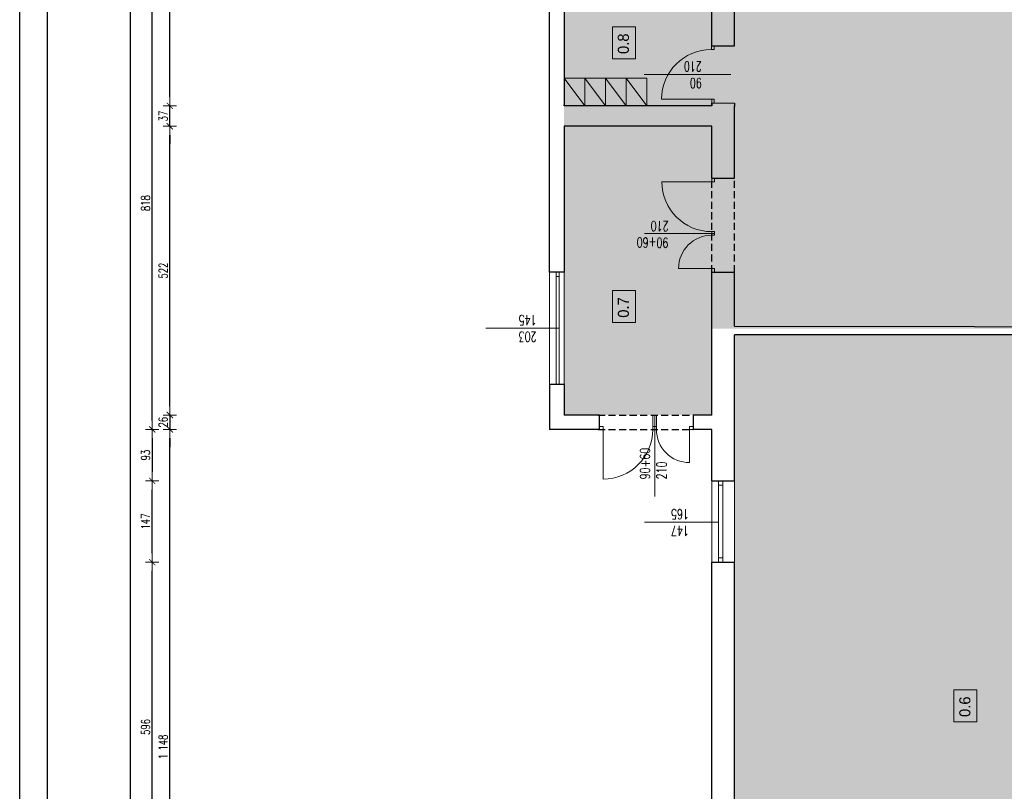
# Model space of a CAD drawing. Header units: millimetres. Extents: x -2948 to 78628, y 64669 to 215420.
# Tile 131 of 256: x 55144 to 56924, y 102307 to 103702. Entities that reach past the tile are written whole.
import ezdxf

# ---------------------------------------------------------------- set-up
doc = ezdxf.new("R2010")
doc.units = ezdxf.units.MM
doc.linetypes.add('HIDDEN', pattern=[9.525, 6.35, -3.175])
for name, color, linetype, lineweight in [('1_OPIS_OKNA', 60, 'Continuous', 13), ('NOWE SCIANY', 3, 'Continuous', 13), ('NOWE WYBURZENIA', 1, 'Continuous', 20), ('OPIS', 2, 'Continuous', 13), ('pomiwszczenia', 95, 'Continuous', 20), ('POMOC', 1, 'Continuous', 13), ('SCIANY', 7, 'Continuous', 30), ('STOLARKA', 3, 'Continuous', 13), ('stolarka opis', 60, 'Continuous', 13), ('WYMIAR', 5, 'Continuous', 13), ('ŚCIANY', 7, 'Continuous', 30)]:
    doc.layers.add(name, color=color, linetype=linetype, lineweight=lineweight)
for name, color, linetype in [('FORMATKA', 7, 'Continuous'), ('KONSTR.STALOWA', 42, 'Continuous'), ('pomocnicza', 4, 'Continuous'), ('wymiary', 1, 'Continuous')]:
    doc.layers.add(name, color=color, linetype=linetype)
doc.styles.add('style2', font='romans.shx', dxfattribs={"width": 0.7})
doc.dimstyles.new('100', dxfattribs={"dimscale": 80, "dimtxt": 0.2, "dimasz": 0.2, "dimexe": 1.25, "dimexo": 0.625, "dimgap": 0.05, "dimtad": 1, "dimdec": 0, "dimdsep": 46, "dimlunit": 6, "dimtxsty": 'style2', "dimblk1": 'TICK', "dimblk2": 'TICK', "dimsah": 1, "dimcen": 0.2, "dimse1": 1, "dimse2": 1, "dimclrd": 256, "dimclrt": 2, "dimadec": 0, "dimazin": 0, "dimtfac": 1, "dimtdec": 0, "dimtix": 1, "dimtmove": 1, "dimatfit": 0, "dimldrblk": 'DOTSMALL', "dimfxl": 1, "dimtolj": 1, "dimtzin": 0, "dimarcsym": 0})

# ---------------------------------------------------------------- blocks, each defined once
blk = doc.blocks.new('TICK')
at = {"color": 5}
for p, q in [((-1, 0), (1, 0)), ((0, -0.75), (0, 0.75))]:
    blk.add_line(p, q, dxfattribs=at)
at = {"const_width": 0.1}
blk.add_lwpolyline([(-0.35, -0.35), (0.35, 0.35)], dxfattribs=at)
blk = doc.blocks.new('*D1399')
at = {"layer": 'Defpoints', "color": 0, "ltscale": 2, "transparency": 16777216}
for p in [(56102.3, 102956.4), (56395.3, 101320.5), (56102.3, 101095.7)]:
    blk.add_point(p, dxfattribs=at)
at = {"layer": 'WYMIAR', "lineweight": -2, "ltscale": 2, "transparency": 16777216}
blk.add_line((56379.3, 101095.7), (56118.3, 101095.7), dxfattribs=at)
at = {"layer": 'WYMIAR', "lineweight": -2, "ltscale": 2, "transparency": 16777216, "xscale": 16, "yscale": 16, "zscale": 16, "rotation": 180}
blk.add_blockref('TICK', (56102.3, 101095.7), dxfattribs=at)
at = {"layer": 'WYMIAR', "lineweight": -2, "ltscale": 2, "transparency": 16777216, "xscale": 16, "yscale": 16, "zscale": 16}
blk.add_blockref('TICK', (56395.3, 101095.7), dxfattribs=at)
at = {"layer": 'WYMIAR', "color": 2, "ltscale": 2, "transparency": 16777216, "insert": (56248.8, 101083.7), "char_height": 16, "attachment_point": 5, "rotation": 180, "style": 'style2'}
blk.add_mtext('\\A1;293', dxfattribs=at)
blk = doc.blocks.new('_DotSmall')
at = {"layer": 'OPIS', "color": 0, "const_width": 0.5}
blk.add_lwpolyline([(-0.0625, 0, 1), (0.0625, 0, 1)], format="xyb", close=True, dxfattribs=at)
blk = doc.blocks.new('*D1453')
at = {"layer": 'Defpoints', "color": 0, "ltscale": 2, "transparency": 16777216}
for p in [(56037.6, 102961.3), (55383.6, 102868.3), (56351.1, 102868.3)]:
    blk.add_point(p, dxfattribs=at)
at = {"layer": 'WYMIAR', "lineweight": -2, "ltscale": 2, "transparency": 16777216}
blk.add_line((55383.6, 102945.3), (55383.6, 102884.3), dxfattribs=at)
at = {"layer": 'WYMIAR', "lineweight": -2, "ltscale": 2, "transparency": 16777216, "xscale": 16, "yscale": 16, "zscale": 16}
for p, rotation in [((55383.6, 102961.3), 90), ((55383.6, 102868.3), 270)]:
    blk.add_blockref('TICK', p, dxfattribs=dict(at, rotation=rotation))
at = {"layer": 'WYMIAR', "color": 2, "ltscale": 2, "transparency": 16777216, "insert": (55371.6, 102914.8), "char_height": 16, "attachment_point": 5, "rotation": 90, "style": 'style2'}
blk.add_mtext('\\A1;93', dxfattribs=at)
blk = doc.blocks.new('*D1464')
at = {"layer": 'Defpoints', "color": 0, "ltscale": 2, "transparency": 16777216}
for p in [(55383.6, 103779.3), (56037.6, 103779.3), (56037.6, 102961.3)]:
    blk.add_point(p, dxfattribs=at)
at = {"layer": 'WYMIAR', "lineweight": -2, "ltscale": 2, "transparency": 16777216}
blk.add_line((55383.6, 102977.3), (55383.6, 103763.3), dxfattribs=at)
at = {"layer": 'WYMIAR', "lineweight": -2, "ltscale": 2, "transparency": 16777216, "xscale": 16, "yscale": 16, "zscale": 16}
for p, rotation in [((55383.6, 103779.3), 90), ((55383.6, 102961.3), 270)]:
    blk.add_blockref('TICK', p, dxfattribs=dict(at, rotation=rotation))
at = {"layer": 'WYMIAR', "color": 2, "ltscale": 2, "transparency": 16777216, "insert": (55371.6, 103370.3), "char_height": 16, "attachment_point": 5, "rotation": 90, "style": 'style2'}
blk.add_mtext('\\A1;818', dxfattribs=at)
blk = doc.blocks.new('*D1466')
at = {"layer": 'Defpoints', "color": 0, "ltscale": 2, "transparency": 16777216}
for p in [(55383.6, 102721.3), (56330.6, 102721.3), (56330.6, 102125.3)]:
    blk.add_point(p, dxfattribs=at)
at = {"layer": 'WYMIAR', "lineweight": -2, "ltscale": 2, "transparency": 16777216}
blk.add_line((55383.6, 102141.3), (55383.6, 102705.3), dxfattribs=at)
at = {"layer": 'WYMIAR', "lineweight": -2, "ltscale": 2, "transparency": 16777216, "xscale": 16, "yscale": 16, "zscale": 16}
for p, rotation in [((55383.6, 102721.3), 90), ((55383.6, 102125.3), 270)]:
    blk.add_blockref('TICK', p, dxfattribs=dict(at, rotation=rotation))
at = {"layer": 'WYMIAR', "color": 2, "ltscale": 2, "transparency": 16777216, "insert": (55371.6, 102423.3), "char_height": 16, "attachment_point": 5, "rotation": 90, "style": 'style2'}
blk.add_mtext('\\A1;596', dxfattribs=at)
blk = doc.blocks.new('*D1467')
at = {"layer": 'Defpoints', "color": 0, "ltscale": 2, "transparency": 16777216}
for p in [(55383.6, 102868.3), (55383.6, 102868.3), (56330.6, 102721.3)]:
    blk.add_point(p, dxfattribs=at)
at = {"layer": 'WYMIAR', "lineweight": -2, "ltscale": 2, "transparency": 16777216}
blk.add_line((55383.6, 102737.3), (55383.6, 102852.3), dxfattribs=at)
at = {"layer": 'WYMIAR', "lineweight": -2, "ltscale": 2, "transparency": 16777216, "xscale": 16, "yscale": 16, "zscale": 16}
for p, rotation in [((55383.6, 102868.3), 90), ((55383.6, 102721.3), 270)]:
    blk.add_blockref('TICK', p, dxfattribs=dict(at, rotation=rotation))
at = {"layer": 'WYMIAR', "color": 2, "ltscale": 2, "transparency": 16777216, "insert": (55371.6, 102794.8), "char_height": 16, "attachment_point": 5, "rotation": 90, "style": 'style2'}
blk.add_mtext('\\A1;147', dxfattribs=at)
blk = doc.blocks.new('*D1582')
at = {"layer": 'Defpoints', "color": 0, "ltscale": 2, "transparency": 16777216}
for p in [(55344.4, 110970.3), (56086.3, 110970.3), (56086.4, 101303.3)]:
    blk.add_point(p, dxfattribs=at)
at = {"layer": 'WYMIAR', "lineweight": -2, "ltscale": 2, "transparency": 16777216}
blk.add_line((55344.4, 101319.3), (55344.4, 110954.3), dxfattribs=at)
at = {"layer": 'WYMIAR', "lineweight": -2, "ltscale": 2, "transparency": 16777216, "xscale": 16, "yscale": 16, "zscale": 16}
for p, rotation in [((55344.4, 110970.3), 90.00020786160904), ((55344.4, 101303.3), 270.0002078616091)]:
    blk.add_blockref('TICK', p, dxfattribs=dict(at, rotation=rotation))
at = {"layer": 'WYMIAR', "color": 2, "ltscale": 2, "transparency": 16777216, "insert": (55331.9, 106136.8), "char_height": 16, "attachment_point": 5, "rotation": 90.0002, "style": 'style2'}
blk.add_mtext('\\A1;9\xa0667', dxfattribs=at)
blk = doc.blocks.new('*D1475')
at = {"layer": 'Defpoints', "color": 0, "ltscale": 2, "transparency": 16777216}
for p in [(56102.3, 102912.2), (56395.3, 101276.3), (56102.3, 101051.5)]:
    blk.add_point(p, dxfattribs=at)
at = {"layer": 'WYMIAR', "lineweight": -2, "ltscale": 2, "transparency": 16777216}
blk.add_line((56379.3, 101051.5), (56118.3, 101051.5), dxfattribs=at)
at = {"layer": 'WYMIAR', "lineweight": -2, "ltscale": 2, "transparency": 16777216, "xscale": 16, "yscale": 16, "zscale": 16, "rotation": 180}
blk.add_blockref('TICK', (56102.3, 101051.5), dxfattribs=at)
at = {"layer": 'WYMIAR', "lineweight": -2, "ltscale": 2, "transparency": 16777216, "xscale": 16, "yscale": 16, "zscale": 16}
blk.add_blockref('TICK', (56395.3, 101051.5), dxfattribs=at)
at = {"layer": 'WYMIAR', "color": 2, "ltscale": 2, "transparency": 16777216, "insert": (56248.8, 101039.5), "char_height": 16, "attachment_point": 5, "rotation": 180, "style": 'style2'}
blk.add_mtext('\\A1;293', dxfattribs=at)
blk = doc.blocks.new('*D1476')
at = {"layer": 'Defpoints', "color": 0, "ltscale": 2, "transparency": 16777216}
for p in [(56102.2, 102940.9), (57345.3, 101282.9), (56102.2, 101012)]:
    blk.add_point(p, dxfattribs=at)
at = {"layer": 'WYMIAR', "lineweight": -2, "ltscale": 2, "transparency": 16777216}
blk.add_line((57329.3, 101012), (56118.2, 101012), dxfattribs=at)
at = {"layer": 'WYMIAR', "lineweight": -2, "ltscale": 2, "transparency": 16777216, "xscale": 16, "yscale": 16, "zscale": 16, "rotation": 180}
blk.add_blockref('TICK', (56102.2, 101012), dxfattribs=at)
at = {"layer": 'WYMIAR', "lineweight": -2, "ltscale": 2, "transparency": 16777216, "xscale": 16, "yscale": 16, "zscale": 16}
blk.add_blockref('TICK', (57345.3, 101012), dxfattribs=at)
at = {"layer": 'WYMIAR', "color": 2, "ltscale": 2, "transparency": 16777216, "insert": (56723.7, 101000), "char_height": 16, "attachment_point": 5, "rotation": 180, "style": 'style2'}
blk.add_mtext('\\A1;1\xa0243', dxfattribs=at)
blk = doc.blocks.new('*D1484')
at = {"layer": 'Defpoints', "color": 0, "ltscale": 2, "transparency": 16777216}
for p in [(55415.5, 102961.3), (56395.3, 102961.3), (56436.3, 101813.3)]:
    blk.add_point(p, dxfattribs=at)
at = {"layer": 'WYMIAR', "lineweight": -2, "ltscale": 2, "transparency": 16777216}
blk.add_line((55415.5, 101829.3), (55415.5, 102945.3), dxfattribs=at)
at = {"layer": 'WYMIAR', "lineweight": -2, "ltscale": 2, "transparency": 16777216, "xscale": 16, "yscale": 16, "zscale": 16}
for p, rotation in [((55415.5, 102961.3), 90), ((55415.5, 101813.3), 270)]:
    blk.add_blockref('TICK', p, dxfattribs=dict(at, rotation=rotation))
at = {"layer": 'WYMIAR', "color": 2, "ltscale": 2, "transparency": 16777216, "insert": (55403.5, 102387.3), "char_height": 16, "attachment_point": 5, "rotation": 90, "style": 'style2'}
blk.add_mtext('\\A1;1\xa0148', dxfattribs=at)
blk = doc.blocks.new('*D1485')
at = {"layer": 'Defpoints', "color": 0, "ltscale": 2, "transparency": 16777216}
for p in [(56395.3, 102987.3), (55415.5, 102961.3), (56395.3, 102961.3)]:
    blk.add_point(p, dxfattribs=at)
at = {"layer": 'WYMIAR', "lineweight": -2, "ltscale": 2, "transparency": 16777216}
for p, q in [((55415.5, 103003.3), (55415.5, 103019.3)), ((55415.5, 102987.3), (55415.5, 102961.3)), ((55415.5, 102945.3), (55415.5, 102929.3))]:
    blk.add_line(p, q, dxfattribs=at)
at = {"layer": 'WYMIAR', "lineweight": -2, "ltscale": 2, "transparency": 16777216, "xscale": 16, "yscale": 16, "zscale": 16}
for p, rotation in [((55415.5, 102987.3), 270), ((55415.5, 102961.3), 90)]:
    blk.add_blockref('TICK', p, dxfattribs=dict(at, rotation=rotation))
at = {"layer": 'WYMIAR', "color": 2, "ltscale": 2, "transparency": 16777216, "insert": (55403.5, 102974.3), "char_height": 16, "attachment_point": 5, "rotation": 90, "style": 'style2'}
blk.add_mtext('\\A1;26', dxfattribs=at)
blk = doc.blocks.new('*D1486')
at = {"layer": 'Defpoints', "color": 0, "ltscale": 2, "transparency": 16777216}
for p in [(56138.7, 102987.3), (55415.5, 102961.3), (56135.8, 102961.3)]:
    blk.add_point(p, dxfattribs=at)
at = {"layer": 'WYMIAR', "lineweight": -2, "ltscale": 2, "transparency": 16777216}
for p, q in [((55415.5, 103003.3), (55415.5, 103019.3)), ((55415.5, 102987.3), (55415.5, 102961.3)), ((55415.5, 102945.3), (55415.5, 102929.3))]:
    blk.add_line(p, q, dxfattribs=at)
at = {"layer": 'WYMIAR', "lineweight": -2, "ltscale": 2, "transparency": 16777216, "xscale": 16, "yscale": 16, "zscale": 16}
for p, rotation in [((55415.5, 102987.3), 270), ((55415.5, 102961.3), 90)]:
    blk.add_blockref('TICK', p, dxfattribs=dict(at, rotation=rotation))
at = {"layer": 'WYMIAR', "color": 2, "ltscale": 2, "transparency": 16777216, "insert": (55403.5, 102974.3), "char_height": 16, "attachment_point": 5, "rotation": 90, "style": 'style2'}
blk.add_mtext('\\A1;26', dxfattribs=at)
blk = doc.blocks.new('*D1487')
at = {"layer": 'Defpoints', "color": 0, "ltscale": 2, "transparency": 16777216}
for p in [(55415.5, 103509.3), (56138.7, 103509.3), (56138.7, 102987.3)]:
    blk.add_point(p, dxfattribs=at)
at = {"layer": 'WYMIAR', "lineweight": -2, "ltscale": 2, "transparency": 16777216}
blk.add_line((55415.5, 103003.3), (55415.5, 103493.3), dxfattribs=at)
at = {"layer": 'WYMIAR', "lineweight": -2, "ltscale": 2, "transparency": 16777216, "xscale": 16, "yscale": 16, "zscale": 16}
for p, rotation in [((55415.5, 103509.3), 90), ((55415.5, 102987.3), 270)]:
    blk.add_blockref('TICK', p, dxfattribs=dict(at, rotation=rotation))
at = {"layer": 'WYMIAR', "color": 2, "ltscale": 2, "transparency": 16777216, "insert": (55403.5, 103248.3), "char_height": 16, "attachment_point": 5, "rotation": 90, "style": 'style2'}
blk.add_mtext('\\A1;522', dxfattribs=at)
blk = doc.blocks.new('*D1488')
at = {"layer": 'Defpoints', "color": 0, "ltscale": 2, "transparency": 16777216}
for p in [(55415.5, 103546.3), (56138.7, 103546.3), (56138.7, 103509.3)]:
    blk.add_point(p, dxfattribs=at)
at = {"layer": 'WYMIAR', "lineweight": -2, "ltscale": 2, "transparency": 16777216}
for p, q in [((55415.5, 103562.3), (55415.5, 103578.3)), ((55415.5, 103509.3), (55415.5, 103546.3)), ((55415.5, 103493.3), (55415.5, 103477.3))]:
    blk.add_line(p, q, dxfattribs=at)
at = {"layer": 'WYMIAR', "lineweight": -2, "ltscale": 2, "transparency": 16777216, "xscale": 16, "yscale": 16, "zscale": 16}
for p, rotation in [((55415.5, 103546.3), 270), ((55415.5, 103509.3), 90)]:
    blk.add_blockref('TICK', p, dxfattribs=dict(at, rotation=rotation))
at = {"layer": 'WYMIAR', "color": 2, "ltscale": 2, "transparency": 16777216, "insert": (55403.5, 103527.8), "char_height": 16, "attachment_point": 5, "rotation": 90, "style": 'style2'}
blk.add_mtext('\\A1;37', dxfattribs=at)
blk = doc.blocks.new('*D1489')
at = {"layer": 'Defpoints', "color": 0, "ltscale": 2, "transparency": 16777216}
for p in [(55415.5, 103987.3), (56128.3, 103987.3), (56138.7, 103546.3)]:
    blk.add_point(p, dxfattribs=at)
at = {"layer": 'WYMIAR', "lineweight": -2, "ltscale": 2, "transparency": 16777216}
blk.add_line((55415.5, 103562.3), (55415.5, 103971.3), dxfattribs=at)
at = {"layer": 'WYMIAR', "lineweight": -2, "ltscale": 2, "transparency": 16777216, "xscale": 16, "yscale": 16, "zscale": 16}
for p, rotation in [((55415.5, 103987.3), 90), ((55415.5, 103546.3), 270)]:
    blk.add_blockref('TICK', p, dxfattribs=dict(at, rotation=rotation))
at = {"layer": 'WYMIAR', "color": 2, "ltscale": 2, "transparency": 16777216, "insert": (55403.5, 103766.8), "char_height": 16, "attachment_point": 5, "rotation": 90, "style": 'style2'}
blk.add_mtext('\\A1;441', dxfattribs=at)
blk = doc.blocks.new('*D1567')
at = {"layer": 'Defpoints', "color": 0, "ltscale": 2, "transparency": 16777216}
for p in [(56128.3, 102987.3), (56395.3, 102961.3), (56128.3, 101131.9)]:
    blk.add_point(p, dxfattribs=at)
at = {"layer": 'WYMIAR', "lineweight": -2, "ltscale": 2, "transparency": 16777216}
blk.add_line((56379.3, 101131.9), (56144.3, 101131.9), dxfattribs=at)
at = {"layer": 'WYMIAR', "lineweight": -2, "ltscale": 2, "transparency": 16777216, "xscale": 16, "yscale": 16, "zscale": 16, "rotation": 180}
blk.add_blockref('TICK', (56128.3, 101131.9), dxfattribs=at)
at = {"layer": 'WYMIAR', "lineweight": -2, "ltscale": 2, "transparency": 16777216, "xscale": 16, "yscale": 16, "zscale": 16}
blk.add_blockref('TICK', (56395.3, 101131.9), dxfattribs=at)
at = {"layer": 'WYMIAR', "color": 2, "ltscale": 2, "transparency": 16777216, "insert": (56261.8, 101119.9), "char_height": 16, "attachment_point": 5, "rotation": 180, "style": 'style2'}
blk.add_mtext('\\A1;267', dxfattribs=at)
blk = doc.blocks.new('*D1568')
at = {"layer": 'Defpoints', "color": 0, "ltscale": 2, "transparency": 16777216}
for p in [(56102.3, 102987.3), (56128.3, 102987.3), (56102.3, 101131.9)]:
    blk.add_point(p, dxfattribs=at)
at = {"layer": 'WYMIAR', "lineweight": -2, "ltscale": 2, "transparency": 16777216}
for p, q in [((56086.3, 101131.9), (56070.3, 101131.9)), ((56128.3, 101131.9), (56102.3, 101131.9)), ((56144.3, 101131.9), (56160.3, 101131.9))]:
    blk.add_line(p, q, dxfattribs=at)
at = {"layer": 'WYMIAR', "lineweight": -2, "ltscale": 2, "transparency": 16777216, "xscale": 16, "yscale": 16, "zscale": 16}
blk.add_blockref('TICK', (56102.3, 101131.9), dxfattribs=at)
at = {"layer": 'WYMIAR', "lineweight": -2, "ltscale": 2, "transparency": 16777216, "xscale": 16, "yscale": 16, "zscale": 16, "rotation": 180}
blk.add_blockref('TICK', (56128.3, 101131.9), dxfattribs=at)
at = {"layer": 'WYMIAR', "color": 2, "ltscale": 2, "transparency": 16777216, "insert": (56115.3, 101119.9), "char_height": 16, "attachment_point": 5, "rotation": 180, "style": 'style2'}
blk.add_mtext('\\A1;26', dxfattribs=at)

msp = doc.modelspace()

# ---------------------------------------------------------------- hatches: boundary and pattern name
at = {"layer": 'KONSTR.STALOWA', "true_color": 0xf7abae, "transparency": 33554585}
h = msp.add_hatch(color=241, dxfattribs=at)
h.dxf.hatch_style = 1
h.paths.add_polyline_path([(56436.2, 104913.4), (56436.2, 104675.4), (56128.2, 104675.4), (56128.2, 102987.4), (56395.2, 102987.4), (56395.2, 103143.4), (57304.2, 103143.4), (57304.2, 104913.4)])
at = {"layer": 'KONSTR.STALOWA', "true_color": 0xf8f6b0, "transparency": 33554585}
h = msp.add_hatch(color=51, dxfattribs=at)
h.dxf.hatch_style = 1
h.paths.add_polyline_path([(56436.1, 103132.3), (56436.1, 101332.3), (57304.1, 101332.3), (57304.1, 103132.3)])

# ---------------------------------------------------------------- linework, layer by layer
at = {"layer": '1_OPIS_OKNA'}
msp.add_line((56119.3, 103144.1), (55986.8, 103144.1), dxfattribs=at)
at = {"layer": 'FORMATKA', "ltscale": 2}
for points in [[(58114.1, 112412), (58114.1, 100912), (55144.1, 100912), (55144.1, 112412)], [(55194.1, 100962), (55194.1, 112357), (58064.1, 112357), (58064.1, 100962)]]:
    msp.add_lwpolyline(points, close=True, dxfattribs=at)
at = {"layer": 'NOWE SCIANY'}
for p, q in [((56394.7, 103648.1), (56394.7, 103654.6)), ((56394.7, 103648.1), (56399.7, 103648.1)), ((56399.7, 103648.1), (56399.7, 103654.6)), ((56273.1, 103603.1), (56429.7, 103603.1)), ((56394.7, 103558.1), (56399.7, 103558.1)), ((56395.3, 103551.6), (56395.3, 103558.1)), ((56399.7, 103551.3), (56399.7, 103558.1)), ((56400.3, 103415.3), (56400.3, 103408.8)), ((56400.3, 103415.3), (56400.3, 103408.8)), ((56128.3, 103403.1), (56128.3, 103396.6)), ((56395.3, 103408.8), (56400.3, 103408.8)), ((56395.3, 103408.8), (56400.3, 103408.8)), ((56273.8, 103315.3), (56400.3, 103315.3)), ((56395.3, 103318.8), (56400.3, 103318.8)), ((56395.3, 103318.8), (56395.3, 103312.3)), ((56395.3, 103312.3), (56400.3, 103312.3)), ((56400.3, 103318.8), (56400.3, 103312.3)), ((56400.3, 103312.3), (56400.3, 103318.8)), ((56395.3, 103252.3), (56395.3, 103246.3)), ((56395.3, 103252.3), (56395.3, 103245.8)), ((56395.3, 103252.3), (56400.3, 103252.3)), ((56400.3, 103252.3), (56400.3, 103246.3)), ((56400.3, 103252.3), (56400.3, 103246.3)), ((56400.3, 103246.3), (56400.3, 103252.3)), ((56400.3, 103245.8), (56400.3, 103252.3)), ((56292.4, 102839.8), (56292.4, 102987.3)), ((56192.3, 102966.3), (56198.8, 102966.3)), ((56192.3, 102966.3), (56198.8, 102966.3)), ((56192.3, 102961.3), (56198.8, 102961.3)), ((56192.3, 102961.3), (56198.8, 102961.3)), ((56198.8, 102961.3), (56198.8, 102966.3)), ((56198.8, 102961.3), (56198.8, 102966.3)), ((56288.8, 102961.3), (56288.8, 102966.3)), ((56295.3, 102966.3), (56288.8, 102966.3)), ((56295.3, 102961.3), (56295.3, 102966.3)), ((56355.3, 102966.3), (56361.3, 102966.3)), ((56355.3, 102966.3), (56361.3, 102966.3)), ((56361.3, 102966.3), (56355.3, 102966.3)), ((56355.3, 102961.3), (56355.3, 102966.3)), ((56361.8, 102966.3), (56355.3, 102966.3)), ((56355.3, 102961.3), (56361.8, 102961.3)), ((56355.3, 102961.3), (56361.8, 102961.3)), ((56355.3, 102961.3), (56361.8, 102961.3))]:
    msp.add_line(p, q, dxfattribs=at)
at = {"layer": 'NOWE SCIANY', "ltscale": 2}
for p, q in [((56394.7, 103558.1), (56304.7, 103558.1)), ((56395.3, 103408.8), (56305.3, 103408.8)), ((56395.3, 103252.3), (56335.3, 103252.3)), ((56198.8, 102961.3), (56198.8, 102871.3)), ((56355.3, 102961.3), (56355.3, 102901.3))]:
    msp.add_line(p, q, dxfattribs=at)
at = {"layer": 'NOWE SCIANY'}
for points in [[(56394.7, 103654.6), (56435.7, 103654.6)], [(56395.3, 103551.3), (56436.3, 103551.3)], [(56399.3, 103318.8), (56395.3, 103318.8), (56400.3, 103318.8)], [(56399.3, 103312.3), (56395.3, 103312.3), (56400.3, 103312.3)], [(56395.3, 103245.8), (56436.3, 103245.8)], [(56436.3, 103132.3), (57304.3, 103132.3)], [(56288.8, 102965.3), (56288.8, 102961.3), (56288.8, 102987.3)], [(56295.3, 102965.3), (56295.3, 102961.3), (56295.3, 102987.3)], [(56361.8, 102961.3), (56361.8, 102987.3)]]:
    msp.add_lwpolyline(points, dxfattribs=at)
at = {"layer": 'NOWE SCIANY', "ltscale": 2}
msp.add_lwpolyline([(56436.3, 103551.3), (56436.3, 103546.3)], dxfattribs=at)
for centre, radius, start, end in [((56394.7, 103558.1), 90, 90, 180), ((56395.3, 103408.8), 90, 180, 270), ((56395.3, 103252.4), 60, 89.981, 180.019), ((56198.8, 102961.3), 90, 270, 0), ((56355.3, 102961.3), 60, 179.981, 270.019)]:
    msp.add_arc(centre, radius, start, end, dxfattribs=at)
at = {"layer": 'NOWE WYBURZENIA', "linetype": 'HIDDEN', "ltscale": 2}
msp.add_line((56395.3, 103415.3), (56395.3, 103408.8), dxfattribs=at)
at = {"layer": 'pomiwszczenia'}
for points in [[(56215.8, 103631.2), (56215.8, 103689.1), (56257.5, 103689.1), (56257.5, 103631.2)], [(56215.8, 103154.5), (56215.8, 103212.4), (56257.5, 103212.4), (56257.5, 103154.5)], [(56833.2, 102432.7), (56833.2, 102490.6), (56874.8, 102490.6), (56874.8, 102432.7)]]:
    msp.add_lwpolyline(points, close=True, dxfattribs=at)
at = {"layer": 'POMOC'}
for p, q in [((56102.3, 103042.6), (56102.3, 103245.6)), ((56128.3, 103042.6), (56128.3, 103245.6)), ((56395.3, 102721.3), (56395.3, 102868.3)), ((56436.3, 102868.3), (56436.3, 102721.3))]:
    msp.add_line(p, q, dxfattribs=at)
at = {"layer": 'pomocnicza', "linetype": 'HIDDEN', "ltscale": 2}
for p, q in [((56395.3, 103245.8), (56395.3, 103415.3)), ((56436.3, 103245.8), (56436.3, 103415.3)), ((56189.8, 102987.3), (56361.8, 102987.3)), ((56189.8, 102961.3), (56361.8, 102961.3))]:
    msp.add_line(p, q, dxfattribs=at)
at = {"layer": 'SCIANY', "ltscale": 2}
msp.add_lwpolyline([(56395.3, 103415.3), (56436.3, 103415.3)], dxfattribs=at)
at = {"layer": 'STOLARKA'}
for p, q in [((56114.3, 103042.6), (56114.3, 103245.6)), ((56114.3, 103237.6), (56119.3, 103237.6)), ((56119.3, 103042.6), (56119.3, 103245.6)), ((56407.3, 102721.3), (56407.3, 102868.3)), ((56415.3, 102721.3), (56415.3, 102868.3)), ((56407.3, 102860.3), (56415.3, 102860.3)), ((56407.3, 102729.3), (56415.3, 102729.3))]:
    msp.add_line(p, q, dxfattribs=at)
at = {"layer": 'stolarka opis'}
msp.add_line((56407.3, 102793.3), (56273.8, 102793.3), dxfattribs=at)
at = {"layer": 'wymiary', "lineweight": 5}
for p, q in [((56128.3, 103596.3), (56165.8, 103546.3)), ((56165.8, 103596.3), (56203.3, 103546.3)), ((56203.3, 103596.3), (56240.8, 103546.3)), ((56240.8, 103596.3), (56278.3, 103546.3))]:
    msp.add_line(p, q, dxfattribs=at)
for points in [[(56165.8, 103596.3), (56128.3, 103596.3), (56128.3, 103546.3), (56165.8, 103546.3)], [(56203.3, 103596.3), (56165.8, 103596.3), (56165.8, 103546.3), (56203.3, 103546.3)], [(56240.8, 103596.3), (56203.3, 103596.3), (56203.3, 103546.3), (56240.8, 103546.3)], [(56278.3, 103596.3), (56240.8, 103596.3), (56240.8, 103546.3), (56278.3, 103546.3)], [(56278.3, 103596.3), (56240.8, 103596.3), (56240.8, 103546.3), (56278.3, 103546.3)]]:
    msp.add_lwpolyline(points, close=True, dxfattribs=at)
at = {"layer": 'ŚCIANY', "ltscale": 2}
for p, q in [((56395.3, 103654.6), (56395.3, 103898.3)), ((56436.3, 103654.6), (56436.3, 103898.3)), ((56395.3, 103654.6), (56436.3, 103654.6)), ((56128.3, 103546.3), (56128.3, 103548.3)), ((56395.3, 103546.3), (56128.3, 103546.3)), ((56436.3, 103415.3), (56436.3, 103546.3)), ((56395.3, 103509.3), (56128.3, 103509.3)), ((56395.3, 103415.3), (56395.3, 103509.3)), ((56128.3, 103245.6), (56102.3, 103245.6)), ((56128.3, 103245.6), (56128.3, 103245.6)), ((56395.3, 102987.3), (56395.3, 103245.8)), ((56436.3, 103147.8), (56436.3, 103245.8)), ((56436.3, 102868.3), (56436.3, 103132.3)), ((56128.3, 103042.6), (56102.3, 103042.6)), ((56192.3, 102987.3), (56128.3, 102987.3)), ((56192.3, 102961.3), (56192.3, 102987.3)), ((56395.3, 102987.3), (56361.8, 102987.3)), ((56102.3, 102961.3), (56102.3, 102961.3)), ((56192.3, 102961.3), (56102.3, 102961.3)), ((56395.3, 102961.3), (56361.8, 102961.3)), ((56395.3, 102920.4), (56395.3, 102961.3)), ((56395.3, 102868.3), (56395.3, 102961.3)), ((56395.3, 102868.3), (56436.3, 102868.3)), ((56395.3, 102125.3), (56395.3, 102721.3)), ((56395.3, 102721.3), (56436.3, 102721.3)), ((56436.3, 102510.3), (56436.3, 102721.3)), ((56436.3, 102125.3), (56436.3, 102510.3))]:
    msp.add_line(p, q, dxfattribs=at)
for points in [[(56102.3, 103245.6), (56102.3, 103751.3)], [(56128.3, 103751.3), (56128.3, 103546.3)], [(56395.3, 103551.3), (56395.3, 103546.3), (56395.3, 103551.6), (56436.3, 103551.3), (56436.3, 103545.1)], [(56128.3, 103509.3), (56128.3, 103245.6)], [(56395.3, 103245.8), (56436.3, 103245.8)], [(56436.3, 103147.8), (57304.3, 103146.8)], [(57304.3, 103132.3), (56436.3, 103132.3)], [(56102.3, 103042.6), (56102.3, 102961.3)], [(56128.3, 103042.6), (56128.3, 102987.3)], [(56361.8, 102987.3), (56361.8, 102961.3)]]:
    msp.add_lwpolyline(points, dxfattribs=at)

# ---------------------------------------------------------------- texts
at = {"layer": '1_OPIS_OKNA', "ltscale": 0.2, "insert": (56078.6, 103119.8), "char_height": 18, "width": 280.137, "attachment_point": 1, "rotation": 179.9915, "style": 'style2'}
msp.add_mtext('203\\P145', dxfattribs=at)
at = {"layer": 'NOWE SCIANY', "linetype": 'Continuous', "ltscale": 0.2, "char_height": 18, "width": 280.137, "style": 'style2'}
for s, insert, attachment_point, rotation in [('90\\P210', (56377.4, 103626.5), 7, 180.0085), ('90+60\\P210', (56316.9, 103289.6), 1, 179.248), ('90+60\\P210', (56265.7, 102870.8), 1, 89.9915)]:
    msp.add_mtext(s, dxfattribs=dict(at, insert=insert, attachment_point=attachment_point, rotation=rotation))
at = {"layer": 'pomiwszczenia', "char_height": 20, "attachment_point": 5, "rotation": 90}
for s, width, insert in [('0.8', 0.766, (56235.7, 103658.5)), ('0.7', 30, (56235.7, 103181.7)), ('0.6', 0.766, (56853.1, 102459.9))]:
    msp.add_mtext_dynamic_manual_height_columns(s, width=width, gutter_width=4.5, heights=[0], dxfattribs=dict(at, insert=insert))
at = {"layer": 'stolarka opis', "linetype": 'Continuous', "ltscale": 0.2, "insert": (56354.1, 102769), "char_height": 18, "width": 280.137, "attachment_point": 1, "rotation": 179.9915, "style": 'style2'}
msp.add_mtext('147\\P165', dxfattribs=at)

# ---------------------------------------------------------------- dimensions: what is measured, and where the dimension line sits
at = {"layer": 'WYMIAR', "ltscale": 2}
dim = msp.add_linear_dim(base=(55344.4, 110970.3), p1=(56086.4, 101303.3), p2=(56086.3, 110970.3), angle=90.0002, dimstyle='100', dxfattribs=at)
dim.commit()
dim.dimension.update_dxf_attribs({"geometry": '*D1582', "text_midpoint": (55343.9, 106136.8), "dimtype": 161})
for base, p1, p2, angle, picture, middle in [((55415.5, 103987.3), (56138.7, 103546.3), (56128.3, 103987.3), 90, '*D1489', (55403.5, 103766.8)), ((55415.5, 103546.3), (56138.7, 103509.3), (56138.7, 103546.3), 90, '*D1488', (55403.5, 103527.8)), ((55415.5, 103509.3), (56138.7, 102987.3), (56138.7, 103509.3), 90, '*D1487', (55403.5, 103248.3)), ((55415.5, 102961.3), (56395.3, 102987.3), (56395.3, 102961.3), 90, '*D1485', (55403.5, 102974.3)), ((55415.5, 102961.3), (56138.7, 102987.3), (56135.8, 102961.3), 90, '*D1486', (55403.5, 102974.3)), ((55383.6, 102868.3), (56037.6, 102961.3), (56351.1, 102868.3), 90, '*D1453', (55371.6, 102914.8)), ((55415.5, 102961.3), (56436.3, 101813.3), (56395.3, 102961.3), 90, '*D1484', (55403.5, 102387.3)), ((56102.3, 101131.9), (56128.3, 102987.3), (56102.3, 102987.3), 180, '*D1568', (56115.3, 101119.9)), ((56128.3, 101131.9), (56395.3, 102961.3), (56128.3, 102987.3), 180, '*D1567', (56261.8, 101119.9)), ((56102.3, 101095.7), (56395.3, 101320.5), (56102.3, 102956.4), 180, '*D1399', (56248.8, 101083.7)), ((56102.2, 101012), (57345.3, 101282.9), (56102.2, 102940.9), 180, '*D1476', (56723.7, 101000)), ((56102.3, 101051.5), (56395.3, 101276.3), (56102.3, 102912.2), 180, '*D1475', (56248.8, 101039.5)), ((55383.6, 102868.3), (56330.6, 102721.3), (55383.6, 102868.3), 270, '*D1467', (55371.6, 102794.8)), ((55383.6, 102721.3), (56330.6, 102125.3), (56330.6, 102721.3), 270, '*D1466', (55371.6, 102423.3))]:
    dim = msp.add_linear_dim(base=base, p1=p1, p2=p2, angle=angle, dimstyle='100', dxfattribs=at)
    dim.commit()
    dim.dimension.update_dxf_attribs({"geometry": picture, "text_midpoint": middle})
dim = msp.add_aligned_dim(p1=(56037.6, 102961.3), p2=(56037.6, 103779.3), distance=654, dimstyle='100', dxfattribs=at)
dim.commit()
dim.dimension.update_dxf_attribs({"geometry": '*D1464', "text_midpoint": (55371.6, 103370.3)})

doc.saveas('drawing.dxf')
